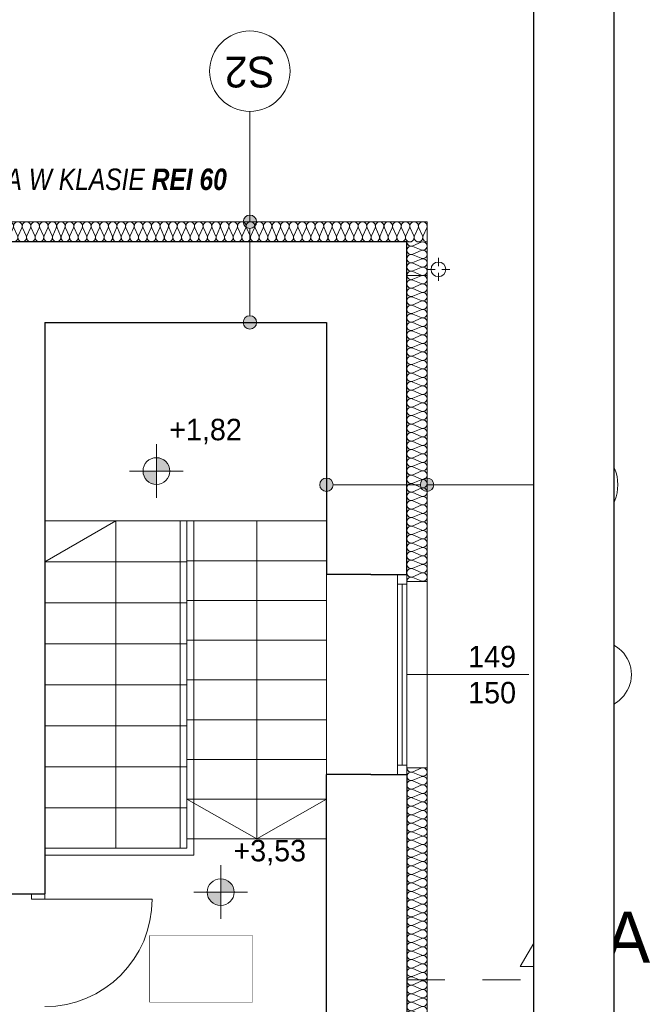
# Model space of a CAD drawing. Extents: x -515158 to -464725, y 20769 to 114053.
# Tile 59 of 69: x -474911 to -470223, y 72042 to 79380. Entities that reach past the tile are written whole.
import ezdxf

# ---------------------------------------------------------------- set-up
doc = ezdxf.new("R2010")
doc.units = 0
doc.header["$MEASUREMENT"] = 0
doc.set_wipeout_variables(frame=1)
doc.linetypes.add('Dashed', pattern=[564.444447, 282.222223, -282.222223])
for name, color, linetype, lineweight in [('#podkład', 252, 'Continuous', 9), ('Arch ocieplenie_Nr_Pióra__44', 252, 'Continuous', 9), ('Arch ocieplenie_Nr_Pióra__9', 252, 'Continuous', 9), ('Arch opisy okien_Nr_Pióra__9', 252, 'Continuous', 9), ('Arch opisy_Nr_Pióra__1', 252, 'Continuous', 25), ('Arch opisy_Nr_Pióra__21', 252, 'Continuous', 9), ('Arch opisy_Nr_Pióra__9', 252, 'Continuous', 9), ('Arch wykończenie_Nr_Pióra__3', 252, 'Continuous', 18), ('INWENT DACH_Nr_Pióra__21', 252, 'Continuous', 9), ('INWENT OPISY_Nr_Pióra__21', 252, 'Continuous', 9), ('INWENT OPISY_Nr_Pióra__41', 252, 'Continuous', 15), ('INWENT RZĘDNE_Nr_Pióra__21', 252, 'Continuous', 9), ('INWENT WYMIARY_Nr_Pióra__21', 252, 'Continuous', 9), ('INWENT. DRZWI_Nr_Pióra__5', 252, 'Continuous', 13), ('INWENT. OKNA_Nr_Pióra__21', 252, 'Continuous', 9), ('INWENT. OKNA_Nr_Pióra__5', 252, 'Continuous', 13), ('INWENT.ŚCIANY_Nr_Pióra__1', 252, 'Continuous', 25), ('INWENT.ŚCIANY_Nr_Pióra__21', 252, 'Continuous', 9), ('Istniejące schody_Nr_Pióra__5', 252, 'Continuous', 13)]:
    doc.layers.add(name, color=color, linetype=linetype, lineweight=lineweight)
for name, color, linetype in [('_TABELA', 7, 'Continuous'), ('Arch ocieplenie', 252, 'Continuous'), ('Arch opisy', 252, 'Continuous'), ('INWENT RZĘDNE', 252, 'Continuous')]:
    doc.layers.add(name, color=color, linetype=linetype)
doc.styles.add('GENERATED_STYLE_1', font='txt')
doc.styles.add('GENERATED_STYLE_10', font='arial.ttf')
doc.styles.add('GENERATED_STYLE_3', font='txt')
doc.styles.add('GENERATED_STYLE_4', font='txt')
doc.styles.add('GENERATED_STYLE_7', font='txt')

# ---------------------------------------------------------------- blocks, each defined once
blk = doc.blocks.new('Linia_150', base_point=(-472623.3, 78127.7))
at = {"layer": 'Arch opisy_Nr_Pióra__21', "linetype": 'Continuous'}
for points in [[(-472573.3, 78127.7), (-472577.1, 78146.8), (-472588, 78163), (-472604.2, 78173.9), (-472623.3, 78177.7), (-472642.5, 78173.9), (-472658.7, 78163), (-472669.5, 78146.8), (-472673.3, 78127.7), (-472669.5, 78108.6), (-472658.7, 78092.3), (-472642.5, 78081.5), (-472623.3, 78077.7), (-472604.2, 78081.5), (-472588, 78092.3), (-472577.1, 78108.6)], [(-471823.3, 78127.7), (-471827.1, 78146.8), (-471838, 78163), (-471854.2, 78173.9), (-471873.3, 78177.7), (-471892.5, 78173.9), (-471908.7, 78163), (-471919.5, 78146.8), (-471923.3, 78127.7), (-471919.5, 78108.6), (-471908.7, 78092.3), (-471892.5, 78081.5), (-471873.3, 78077.7), (-471854.2, 78081.5), (-471838, 78092.3), (-471827.1, 78108.6)]]:
    blk.add_hatch(color=256, dxfattribs=at).paths.add_polyline_path(points, flags=0)
blk.add_line((-472573.3, 78127.7), (-471923.3, 78127.7), dxfattribs=at)
for centre in [(-472623.3, 78127.7), (-471873.3, 78127.7)]:
    blk.add_circle(centre, 50, dxfattribs=at)
blk = doc.blocks.new('Linia_149', base_point=(-471873.3, 78127.7))
at = {"layer": 'Arch opisy_Nr_Pióra__21', "linetype": 'Continuous'}
blk.add_line((-471873.3, 78127.7), (-471050.7, 78127.7), dxfattribs=at)
blk.add_circle((-470750.7, 78127.7), 300, dxfattribs=at)
blk = doc.blocks.new('Linia_148', base_point=(-473194.6, 80087.6))
at = {"layer": 'Arch opisy_Nr_Pióra__21', "linetype": 'Continuous'}
blk.add_line((-473194.6, 80087.6), (-473194.6, 80910.2), dxfattribs=at)
blk.add_circle((-473194.6, 81210.2), 300, dxfattribs=at)
blk = doc.blocks.new('Linia_147', base_point=(-473194.6, 79337.6))
at = {"layer": 'Arch opisy_Nr_Pióra__21', "linetype": 'Continuous'}
for points in [[(-473144.6, 80087.6), (-473148.4, 80106.8), (-473159.3, 80123), (-473175.5, 80133.8), (-473194.6, 80137.6), (-473213.7, 80133.8), (-473230, 80123), (-473240.8, 80106.8), (-473244.6, 80087.6), (-473240.8, 80068.5), (-473230, 80052.3), (-473213.7, 80041.4), (-473194.6, 80037.6), (-473175.5, 80041.4), (-473159.3, 80052.3), (-473148.4, 80068.5)], [(-473144.6, 79337.6), (-473148.4, 79356.8), (-473159.3, 79373), (-473175.5, 79383.8), (-473194.6, 79387.6), (-473213.7, 79383.8), (-473230, 79373), (-473240.8, 79356.8), (-473244.6, 79337.6), (-473240.8, 79318.5), (-473230, 79302.3), (-473213.7, 79291.4), (-473194.6, 79287.6), (-473175.5, 79291.4), (-473159.3, 79302.3), (-473148.4, 79318.5)]]:
    blk.add_hatch(color=256, dxfattribs=at).paths.add_polyline_path(points, flags=0)
blk.add_line((-473194.6, 79387.6), (-473194.6, 80037.6), dxfattribs=at)
for centre in [(-473194.6, 80087.6), (-473194.6, 79337.6)]:
    blk.add_circle(centre, 50, dxfattribs=at)
blk = doc.blocks.new('Koty wysokościowe_45', base_point=(-473412.2, 75090.9))
at = {"layer": 'INWENT RZĘDNE_Nr_Pióra__21', "linetype": 'Continuous'}
for points in [[(-473412.2, 75090.9), (-473312.2, 75090.9), (-473319.8, 75129.2), (-473341.5, 75161.6), (-473373.9, 75183.3), (-473412.2, 75190.9)], [(-473412.2, 75090.9), (-473512.2, 75090.9), (-473504.6, 75052.6), (-473482.9, 75020.2), (-473450.5, 74998.5), (-473412.2, 74990.9)]]:
    blk.add_hatch(color=256, dxfattribs=at).paths.add_polyline_path(points, flags=0)
for p, q in [((-473412.2, 74890.9), (-473412.2, 75290.9)), ((-473612.2, 75090.9), (-473212.2, 75090.9))]:
    blk.add_line(p, q, dxfattribs=at)
blk.add_circle((-473412.2, 75090.9), 100, dxfattribs=at)
at = {"layer": 'INWENT RZĘDNE_Nr_Pióra__21', "insert": (-473316.9, 75290.9), "char_height": 160, "attachment_point": 7, "style": 'GENERATED_STYLE_3'}
blk.add_mtext('{+3,53}', dxfattribs=at)
blk = doc.blocks.new('Koty wysokościowe_44', base_point=(-473891.2, 78229.3))
at = {"layer": 'INWENT RZĘDNE_Nr_Pióra__21', "linetype": 'Continuous'}
for points in [[(-473891.2, 78229.3), (-473791.2, 78229.3), (-473798.8, 78267.6), (-473820.5, 78300), (-473852.9, 78321.7), (-473891.2, 78329.3)], [(-473891.2, 78229.3), (-473991.2, 78229.3), (-473983.6, 78191), (-473961.9, 78158.6), (-473929.5, 78136.9), (-473891.2, 78129.3)]]:
    blk.add_hatch(color=256, dxfattribs=at).paths.add_polyline_path(points, flags=0)
for p, q in [((-473891.2, 78029.3), (-473891.2, 78429.3)), ((-474091.2, 78229.3), (-473691.2, 78229.3))]:
    blk.add_line(p, q, dxfattribs=at)
blk.add_circle((-473891.2, 78229.3), 100, dxfattribs=at)
at = {"layer": 'INWENT RZĘDNE_Nr_Pióra__21', "insert": (-473795.9, 78429.3), "char_height": 160, "attachment_point": 7, "style": 'GENERATED_STYLE_3'}
blk.add_mtext('{+1,82}', dxfattribs=at)
blk = doc.blocks.new('Izolacja cieplna 14_225', base_point=(-472023.3, 79937.6))
at = {"layer": 'Arch ocieplenie_Nr_Pióra__44', "linetype": 'Continuous'}
for p, q in [((-471918, 79935), (-471978.6, 79909)), ((-471978.6, 79903.8), (-471918, 79877.8)), ((-471918, 79872.5), (-471978.6, 79846.5)), ((-471978.6, 79841.3), (-471918, 79815.3)), ((-471918, 79810), (-471978.6, 79784)), ((-471978.6, 79778.8), (-471918, 79752.8)), ((-471918, 79747.5), (-471978.6, 79721.5)), ((-471978.6, 79716.3), (-471918, 79690.3))]:
    blk.add_line(p, q, dxfattribs=at)
for centre, start_param, end_param in [((-471991.4, 79937.6), 3.141593, 5.125182), ((-471905.2, 79906.4), 4.299595, 8.266775), ((-471991.4, 79875.1), 1.158004, 5.125183), ((-471991.4, 79812.6), 1.158004, 5.125183), ((-471905.2, 79843.9), 4.299595, 8.266775), ((-471991.4, 79750.1), 1.158004, 5.125183), ((-471905.2, 79781.4), 4.299595, 8.266775), ((-471991.4, 79687.6), 1.158004, 3.141593), ((-471905.2, 79718.9), 4.299595, 8.266775)]:
    blk.add_ellipse(centre, major_axis=(31.9, 0), ratio=0.979571, start_param=start_param, end_param=end_param, dxfattribs=at)
blk = doc.blocks.new('Izolacja cieplna 14_220', base_point=(-475598.3, 79937.6))
at = {"layer": 'Arch ocieplenie_Nr_Pióra__44', "linetype": 'Continuous'}
for p, q in [((-475595.6, 80042.9), (-475568.9, 79982.3)), ((-475563.5, 79982.3), (-475536.8, 80042.9)), ((-475531.4, 80042.9), (-475504.7, 79982.3)), ((-475499.3, 79982.3), (-475472.6, 80042.9)), ((-475467.2, 80042.9), (-475440.5, 79982.3)), ((-475435.1, 79982.3), (-475408.4, 80042.9)), ((-475403, 80042.9), (-475376.2, 79982.3)), ((-475370.8, 79982.3), (-475344.1, 80042.9)), ((-475338.7, 80042.9), (-475312, 79982.3)), ((-475306.6, 79982.3), (-475279.9, 80042.9)), ((-475274.5, 80042.9), (-475247.8, 79982.3)), ((-475242.4, 79982.3), (-475215.7, 80042.9)), ((-475210.3, 80042.9), (-475183.6, 79982.3)), ((-475178.2, 79982.3), (-475151.5, 80042.9)), ((-475146.1, 80042.9), (-475119.3, 79982.3)), ((-475113.9, 79982.3), (-475087.2, 80042.9)), ((-475081.8, 80042.9), (-475055.1, 79982.3)), ((-475049.7, 79982.3), (-475023, 80042.9)), ((-475017.6, 80042.9), (-474990.9, 79982.3)), ((-474985.5, 79982.3), (-474958.8, 80042.9)), ((-474953.4, 80042.9), (-474926.7, 79982.3)), ((-474921.3, 79982.3), (-474894.6, 80042.9)), ((-474889.2, 80042.9), (-474862.4, 79982.3)), ((-474857.1, 79982.3), (-474830.3, 80042.9)), ((-474824.9, 80042.9), (-474798.2, 79982.3)), ((-474792.8, 79982.3), (-474766.1, 80042.9)), ((-474760.7, 80042.9), (-474734, 79982.3)), ((-474728.6, 79982.3), (-474701.9, 80042.9)), ((-474696.5, 80042.9), (-474669.8, 79982.3)), ((-474664.4, 79982.3), (-474637.7, 80042.9)), ((-474632.3, 80042.9), (-474605.5, 79982.3)), ((-474600.2, 79982.3), (-474573.4, 80042.9)), ((-474568, 80042.9), (-474541.3, 79982.3)), ((-474535.9, 79982.3), (-474509.2, 80042.9)), ((-474503.8, 80042.9), (-474477.1, 79982.3)), ((-474471.7, 79982.3), (-474445, 80042.9)), ((-474439.6, 80042.9), (-474412.9, 79982.3)), ((-474407.5, 79982.3), (-474380.8, 80042.9)), ((-474375.4, 80042.9), (-474348.7, 79982.3)), ((-474343.3, 79982.3), (-474316.5, 80042.9)), ((-474311.1, 80042.9), (-474284.4, 79982.3)), ((-474279, 79982.3), (-474252.3, 80042.9)), ((-474246.9, 80042.9), (-474220.2, 79982.3)), ((-474214.8, 79982.3), (-474188.1, 80042.9)), ((-474182.7, 80042.9), (-474156, 79982.3)), ((-474150.6, 79982.3), (-474123.9, 80042.9)), ((-474118.5, 80042.9), (-474091.8, 79982.3)), ((-474086.4, 79982.3), (-474059.6, 80042.9)), ((-474054.2, 80042.9), (-474027.5, 79982.3)), ((-474022.1, 79982.3), (-473995.4, 80042.9)), ((-473990, 80042.9), (-473963.3, 79982.3)), ((-473957.9, 79982.3), (-473931.2, 80042.9)), ((-473925.8, 80042.9), (-473899.1, 79982.3)), ((-473893.7, 79982.3), (-473867, 80042.9)), ((-473861.6, 80042.9), (-473834.9, 79982.3)), ((-473829.5, 79982.3), (-473802.7, 80042.9)), ((-473797.4, 80042.9), (-473770.6, 79982.3)), ((-473765.2, 79982.3), (-473738.5, 80042.9)), ((-473733.1, 80042.9), (-473706.4, 79982.3)), ((-473701, 79982.3), (-473674.3, 80042.9)), ((-473668.9, 80042.9), (-473642.2, 79982.3)), ((-473636.8, 79982.3), (-473610.1, 80042.9)), ((-473604.7, 80042.9), (-473578, 79982.3)), ((-473572.6, 79982.3), (-473545.9, 80042.9)), ((-473540.5, 80042.9), (-473513.7, 79982.3)), ((-473508.3, 79982.3), (-473481.6, 80042.9)), ((-473476.2, 80042.9), (-473449.5, 79982.3)), ((-473444.1, 79982.3), (-473417.4, 80042.9)), ((-473412, 80042.9), (-473385.3, 79982.3)), ((-473379.9, 79982.3), (-473353.2, 80042.9)), ((-473347.8, 80042.9), (-473321.1, 79982.3)), ((-473315.7, 79982.3), (-473289, 80042.9)), ((-473283.6, 80042.9), (-473256.8, 79982.3)), ((-473251.4, 79982.3), (-473224.7, 80042.9)), ((-473219.3, 80042.9), (-473192.6, 79982.3)), ((-473187.2, 79982.3), (-473160.5, 80042.9)), ((-473155.1, 80042.9), (-473128.4, 79982.3)), ((-473123, 79982.3), (-473096.3, 80042.9)), ((-473090.9, 80042.9), (-473064.2, 79982.3)), ((-473058.8, 79982.3), (-473032.1, 80042.9)), ((-473026.7, 80042.9), (-472999.9, 79982.3)), ((-472994.6, 79982.3), (-472967.8, 80042.9)), ((-472962.4, 80042.9), (-472935.7, 79982.3)), ((-472930.3, 79982.3), (-472903.6, 80042.9)), ((-472898.2, 80042.9), (-472871.5, 79982.3)), ((-472866.1, 79982.3), (-472839.4, 80042.9)), ((-472834, 80042.9), (-472807.3, 79982.3)), ((-472801.9, 79982.3), (-472775.2, 80042.9)), ((-472769.8, 80042.9), (-472743, 79982.3)), ((-472737.7, 79982.3), (-472710.9, 80042.9)), ((-472705.5, 80042.9), (-472678.8, 79982.3)), ((-472673.4, 79982.3), (-472646.7, 80042.9)), ((-472641.3, 80042.9), (-472614.6, 79982.3)), ((-472609.2, 79982.3), (-472582.5, 80042.9)), ((-472577.1, 80042.9), (-472550.4, 79982.3)), ((-472545, 79982.3), (-472518.3, 80042.9)), ((-472512.9, 80042.9), (-472486.2, 79982.3)), ((-472480.8, 79982.3), (-472454, 80042.9)), ((-472448.6, 80042.9), (-472421.9, 79982.3)), ((-472416.5, 79982.3), (-472389.8, 80042.9)), ((-472384.4, 80042.9), (-472357.7, 79982.3)), ((-472352.3, 79982.3), (-472325.6, 80042.9)), ((-472320.2, 80042.9), (-472293.5, 79982.3)), ((-472288.1, 79982.3), (-472261.4, 80042.9)), ((-472256, 80042.9), (-472229.3, 79982.3)), ((-472223.9, 79982.3), (-472197.1, 80042.9)), ((-472191.7, 80042.9), (-472165, 79982.3)), ((-472159.6, 79982.3), (-472132.9, 80042.9)), ((-472127.5, 80042.9), (-472100.8, 79982.3)), ((-472095.4, 79982.3), (-472068.7, 80042.9)), ((-472063.3, 80042.9), (-472036.6, 79982.3)), ((-472031.2, 79982.3), (-472004.5, 80042.9)), ((-471999.1, 80042.9), (-471972.4, 79982.3)), ((-471967, 79982.3), (-471940.2, 80042.9)), ((-471934.9, 80042.9), (-471908.1, 79982.3)), ((-471902.7, 79982.3), (-471876, 80042.9))]:
    blk.add_line(p, q, dxfattribs=at)
for centre, start_param, end_param in [((-475566.2, 80055.7), 5.870392, 9.837571), ((-475502, 80055.7), 5.870392, 9.837571), ((-475437.8, 80055.7), 5.870392, 9.837571), ((-475373.5, 80055.7), 5.870392, 9.837571), ((-475309.3, 80055.7), 5.870392, 9.837571), ((-475245.1, 80055.7), 5.870392, 9.837571), ((-475180.9, 80055.7), 5.870392, 9.837571), ((-475116.6, 80055.7), 5.870392, 9.837571), ((-475052.4, 80055.7), 5.870392, 9.837571), ((-474988.2, 80055.7), 5.870392, 9.837571), ((-474924, 80055.7), 5.870392, 9.837571), ((-474859.7, 80055.7), 5.870392, 9.837571), ((-474795.5, 80055.7), 5.870392, 9.837571), ((-474731.3, 80055.7), 5.870392, 9.837571), ((-474667.1, 80055.7), 5.870392, 9.837571), ((-474602.9, 80055.7), 5.870392, 9.837571), ((-474538.6, 80055.7), 5.870392, 9.837571), ((-474474.4, 80055.7), 5.870392, 9.837571), ((-474410.2, 80055.7), 5.870392, 9.837571), ((-474346, 80055.7), 5.870392, 9.837571), ((-474281.7, 80055.7), 5.870392, 9.837571), ((-474217.5, 80055.7), 5.870392, 9.837571), ((-474153.3, 80055.7), 5.870392, 9.837571), ((-474089.1, 80055.7), 5.870392, 9.837571), ((-474024.8, 80055.7), 5.870392, 9.837571), ((-473960.6, 80055.7), 5.870392, 9.837571), ((-473896.4, 80055.7), 5.870392, 9.837571), ((-473832.2, 80055.7), 5.870392, 9.837571), ((-473767.9, 80055.7), 5.870392, 9.837571), ((-473703.7, 80055.7), 5.870392, 9.837571), ((-473639.5, 80055.7), 5.870392, 9.837571), ((-473575.3, 80055.7), 5.870392, 9.837571), ((-473511, 80055.7), 5.870392, 9.837571), ((-473446.8, 80055.7), 5.870392, 9.837571), ((-473382.6, 80055.7), 5.870392, 9.837571), ((-473318.4, 80055.7), 5.870392, 9.837571), ((-473254.1, 80055.7), 5.870392, 9.837571), ((-473189.9, 80055.7), 5.870392, 9.837571), ((-473125.7, 80055.7), 5.870392, 9.837571), ((-473061.5, 80055.7), 5.870392, 9.837571), ((-472997.2, 80055.7), 5.870392, 9.837571), ((-472933, 80055.7), 5.870392, 9.837571), ((-472868.8, 80055.7), 5.870392, 9.837571), ((-472804.6, 80055.7), 5.870392, 9.837571), ((-472740.4, 80055.7), 5.870392, 9.837571), ((-472676.1, 80055.7), 5.870392, 9.837571), ((-472611.9, 80055.7), 5.870392, 9.837571), ((-472547.7, 80055.7), 5.870392, 9.837571), ((-472483.5, 80055.7), 5.870392, 9.837571), ((-472419.2, 80055.7), 5.870392, 9.837571), ((-472355, 80055.7), 5.870392, 9.837571), ((-472290.8, 80055.7), 5.870392, 9.837571), ((-472226.6, 80055.7), 5.870392, 9.837571), ((-472162.3, 80055.7), 5.870392, 9.837571), ((-472098.1, 80055.7), 5.870392, 9.837571), ((-472033.9, 80055.7), 5.870392, 9.837571), ((-471969.7, 80055.7), 5.870392, 9.837571), ((-471905.4, 80055.7), 5.870392, 9.837571), ((-475598.3, 79969.5), 4.712389, 6.695979), ((-475534.1, 79969.5), 2.7288, 6.695979), ((-475469.9, 79969.5), 2.7288, 6.695979), ((-475405.7, 79969.5), 2.7288, 6.695979), ((-475341.4, 79969.5), 2.7288, 6.695979), ((-475277.2, 79969.5), 2.7288, 6.695979), ((-475213, 79969.5), 2.7288, 6.695979), ((-475148.8, 79969.5), 2.7288, 6.695979), ((-475084.5, 79969.5), 2.7288, 6.695979), ((-475020.3, 79969.5), 2.7288, 6.695979), ((-474956.1, 79969.5), 2.7288, 6.695979), ((-474891.9, 79969.5), 2.7288, 6.695979), ((-474827.6, 79969.5), 2.7288, 6.695979), ((-474763.4, 79969.5), 2.7288, 6.695979), ((-474699.2, 79969.5), 2.7288, 6.695979), ((-474635, 79969.5), 2.7288, 6.695979), ((-474570.7, 79969.5), 2.7288, 6.695979), ((-474506.5, 79969.5), 2.7288, 6.695979), ((-474442.3, 79969.5), 2.7288, 6.695979), ((-474378.1, 79969.5), 2.7288, 6.695979), ((-474313.8, 79969.5), 2.7288, 6.695979), ((-474249.6, 79969.5), 2.7288, 6.695979), ((-474185.4, 79969.5), 2.7288, 6.695979), ((-474121.2, 79969.5), 2.7288, 6.695979), ((-474056.9, 79969.5), 2.7288, 6.695979), ((-473992.7, 79969.5), 2.7288, 6.695979), ((-473928.5, 79969.5), 2.7288, 6.695979), ((-473864.3, 79969.5), 2.7288, 6.695979), ((-473800.1, 79969.5), 2.7288, 6.695979), ((-473735.8, 79969.5), 2.7288, 6.695979), ((-473671.6, 79969.5), 2.7288, 6.695979), ((-473607.4, 79969.5), 2.7288, 6.695979), ((-473543.2, 79969.5), 2.7288, 6.695979), ((-473478.9, 79969.5), 2.7288, 6.695979), ((-473414.7, 79969.5), 2.7288, 6.695979), ((-473350.5, 79969.5), 2.7288, 6.695979), ((-473286.3, 79969.5), 2.7288, 6.695979), ((-473222, 79969.5), 2.7288, 6.695979), ((-473157.8, 79969.5), 2.7288, 6.695979), ((-473093.6, 79969.5), 2.7288, 6.695979), ((-473029.4, 79969.5), 2.7288, 6.695979), ((-472965.1, 79969.5), 2.7288, 6.695979), ((-472900.9, 79969.5), 2.7288, 6.695979), ((-472836.7, 79969.5), 2.7288, 6.695979), ((-472772.5, 79969.5), 2.7288, 6.695979), ((-472708.2, 79969.5), 2.7288, 6.695979), ((-472644, 79969.5), 2.7288, 6.695979), ((-472579.8, 79969.5), 2.7288, 6.695979), ((-472515.6, 79969.5), 2.7288, 6.695979), ((-472451.3, 79969.5), 2.7288, 6.695979), ((-472387.1, 79969.5), 2.7288, 6.695979), ((-472322.9, 79969.5), 2.7288, 6.695979), ((-472258.7, 79969.5), 2.7288, 6.695979), ((-472194.4, 79969.5), 2.7288, 6.695979), ((-472130.2, 79969.5), 2.7288, 6.695979), ((-472066, 79969.5), 2.7288, 6.695979), ((-472001.8, 79969.5), 2.7288, 6.695979), ((-471937.6, 79969.5), 2.7288, 6.695979), ((-471873.3, 79969.5), 2.7288, 4.712389)]:
    blk.add_ellipse(centre, major_axis=(32.1, 0), ratio=0.993449, start_param=start_param, end_param=end_param, dxfattribs=at)
blk = doc.blocks.new('Izolacja cieplna 14_215', base_point=(-472023.3, 76017.6))
at = {"layer": 'Arch ocieplenie_Nr_Pióra__9', "linetype": 'Continuous'}
for p, q in [((-471918, 76015), (-471978.6, 75988.5)), ((-471978.6, 75983.2), (-471918, 75956.8)), ((-471918, 75951.4), (-471978.6, 75925)), ((-471978.6, 75919.7), (-471918, 75893.2)), ((-471918, 75887.9), (-471978.6, 75861.5)), ((-471978.6, 75856.1), (-471918, 75829.7)), ((-471918, 75824.3), (-471978.6, 75797.9)), ((-471978.6, 75792.6), (-471918, 75766.1)), ((-471918, 75760.8), (-471978.6, 75734.4)), ((-471978.6, 75729), (-471918, 75702.6)), ((-471918, 75697.3), (-471978.6, 75670.8)), ((-471978.6, 75665.5), (-471918, 75639.1)), ((-471918, 75633.7), (-471978.6, 75607.3)), ((-471978.6, 75602), (-471918, 75575.5)), ((-471918, 75570.2), (-471978.6, 75543.8)), ((-471978.6, 75538.4), (-471918, 75512)), ((-471918, 75506.7), (-471978.6, 75480.2)), ((-471978.6, 75474.9), (-471918, 75448.5)), ((-471918, 75443.1), (-471978.6, 75416.7)), ((-471978.6, 75411.3), (-471918, 75384.9)), ((-471918, 75379.6), (-471978.6, 75353.1)), ((-471978.6, 75347.8), (-471918, 75321.4)), ((-471918, 75316), (-471978.6, 75289.6)), ((-471978.6, 75284.3), (-471918, 75257.8)), ((-471918, 75252.5), (-471978.6, 75226.1)), ((-471978.6, 75220.7), (-471918, 75194.3)), ((-471918, 75189), (-471978.6, 75162.5)), ((-471978.6, 75157.2), (-471918, 75130.8)), ((-471918, 75125.4), (-471978.6, 75099)), ((-471978.6, 75093.7), (-471918, 75067.2)), ((-471918, 75061.9), (-471978.6, 75035.5)), ((-471978.6, 75030.1), (-471918, 75003.7)), ((-471918, 74998.3), (-471978.6, 74971.9)), ((-471978.6, 74966.6), (-471918, 74940.1)), ((-471918, 74934.8), (-471978.6, 74908.4)), ((-471978.6, 74903), (-471918, 74876.6)), ((-471918, 74871.3), (-471978.6, 74844.8)), ((-471978.6, 74839.5), (-471918, 74813.1)), ((-471918, 74807.7), (-471978.6, 74781.3)), ((-471978.6, 74776), (-471918, 74749.5)), ((-471918, 74744.2), (-471978.6, 74717.8)), ((-471978.6, 74712.4), (-471918, 74686)), ((-471918, 74680.7), (-471978.6, 74654.2)), ((-471978.6, 74648.9), (-471918, 74622.5)), ((-471918, 74617.1), (-471978.6, 74590.7)), ((-471978.6, 74585.3), (-471918, 74558.9)), ((-471918, 74553.6), (-471978.6, 74527.1)), ((-471978.6, 74521.8), (-471918, 74495.4)), ((-471918, 74490), (-471978.6, 74463.6)), ((-471978.6, 74458.3), (-471918, 74431.8)), ((-471918, 74426.5), (-471978.6, 74400.1)), ((-471978.6, 74394.7), (-471918, 74368.3)), ((-471918, 74363), (-471978.6, 74336.5)), ((-471978.6, 74331.2), (-471918, 74304.8)), ((-471918, 74299.4), (-471978.6, 74273)), ((-471978.6, 74267.7), (-471918, 74241.2)), ((-471918, 74235.9), (-471978.6, 74209.5)), ((-471978.6, 74204.1), (-471918, 74177.7)), ((-471918, 74172.3), (-471978.6, 74145.9)), ((-471978.6, 74140.6), (-471918, 74114.1)), ((-471918, 74108.8), (-471978.6, 74082.4)), ((-471978.6, 74077), (-471918, 74050.6)), ((-471918, 74045.3), (-471978.6, 74018.8)), ((-471978.6, 74013.5), (-471918, 73987.1)), ((-471918, 73981.7), (-471978.6, 73955.3)), ((-471978.6, 73950), (-471918, 73923.5)), ((-471918, 73918.2), (-471978.6, 73891.8)), ((-471978.6, 73886.4), (-471918, 73860)), ((-471918, 73854.7), (-471978.6, 73828.2)), ((-471978.6, 73822.9), (-471918, 73796.5)), ((-471918, 73791.1), (-471978.6, 73764.7)), ((-471978.6, 73759.3), (-471918, 73732.9)), ((-471918, 73727.6), (-471978.6, 73701.1)), ((-471978.6, 73695.8), (-471918, 73669.4)), ((-471918, 73664), (-471978.6, 73637.6)), ((-471978.6, 73632.3), (-471918, 73605.8)), ((-471918, 73600.5), (-471978.6, 73574.1)), ((-471978.6, 73568.7), (-471918, 73542.3)), ((-471918, 73537), (-471978.6, 73510.5)), ((-471978.6, 73505.2), (-471918, 73478.8)), ((-471918, 73473.4), (-471978.6, 73447)), ((-471978.6, 73441.7), (-471918, 73415.2)), ((-471918, 73409.9), (-471978.6, 73383.5)), ((-471978.6, 73378.1), (-471918, 73351.7)), ((-471918, 73346.3), (-471978.6, 73319.9)), ((-471978.6, 73314.6), (-471918, 73288.1)), ((-471918, 73282.8), (-471978.6, 73256.4)), ((-471978.6, 73251), (-471918, 73224.6)), ((-471918, 73219.3), (-471978.6, 73192.8)), ((-471978.6, 73187.5), (-471918, 73161.1)), ((-471918, 73155.7), (-471978.6, 73129.3)), ((-471978.6, 73124), (-471918, 73097.5)), ((-471918, 73092.2), (-471978.6, 73065.8)), ((-471978.6, 73060.4), (-471918, 73034)), ((-471918, 73028.7), (-471978.6, 73002.2)), ((-471978.6, 72996.9), (-471918, 72970.5)), ((-471918, 72965.1), (-471978.6, 72938.7)), ((-471978.6, 72933.3), (-471918, 72906.9)), ((-471918, 72901.6), (-471978.6, 72875.1)), ((-471978.6, 72869.8), (-471918, 72843.4)), ((-471918, 72838), (-471978.6, 72811.6)), ((-471978.6, 72806.3), (-471918, 72779.8)), ((-471918, 72774.5), (-471978.6, 72748.1)), ((-471978.6, 72742.7), (-471918, 72716.3)), ((-471918, 72711), (-471978.6, 72684.5)), ((-471978.6, 72679.2), (-471918, 72652.8)), ((-471918, 72647.4), (-471978.6, 72621)), ((-471978.6, 72615.7), (-471918, 72589.2)), ((-471918, 72583.9), (-471978.6, 72557.5)), ((-471978.6, 72552.1), (-471918, 72525.7)), ((-471918, 72520.3), (-471978.6, 72493.9)), ((-471978.6, 72488.6), (-471918, 72462.1)), ((-471918, 72456.8), (-471978.6, 72430.4)), ((-471978.6, 72425), (-471918, 72398.6)), ((-471918, 72393.3), (-471978.6, 72366.8)), ((-471978.6, 72361.5), (-471918, 72335.1)), ((-471918, 72329.7), (-471978.6, 72303.3)), ((-471978.6, 72298), (-471918, 72271.5)), ((-471918, 72266.2), (-471978.6, 72239.8)), ((-471978.6, 72234.4), (-471918, 72208)), ((-471918, 72202.7), (-471978.6, 72176.2)), ((-471978.6, 72170.9), (-471918, 72144.5)), ((-471918, 72139.1), (-471978.6, 72112.7)), ((-471978.6, 72107.3), (-471918, 72080.9)), ((-471918, 72075.6), (-471978.6, 72049.1)), ((-471978.6, 72043.8), (-471918, 72017.4)), ((-471918, 72012), (-471978.6, 71985.6)), ((-471978.6, 71980.3), (-471918, 71953.8)), ((-471918, 71948.5), (-471978.6, 71922.1)), ((-471978.6, 71916.7), (-471918, 71890.3))]:
    blk.add_line(p, q, dxfattribs=at)
for centre, start_param, end_param in [((-471991.4, 75954.1), 1.158004, 5.125183), ((-471991.4, 76017.6), 3.141593, 5.125182), ((-471905.2, 75985.9), 4.299595, 8.266775), ((-471905.2, 75922.3), 4.299595, 8.266775), ((-471991.4, 75890.6), 1.158004, 5.125183), ((-471905.2, 75858.8), 4.299595, 8.266775), ((-471991.4, 75827), 1.158004, 5.125183), ((-471905.2, 75795.2), 4.299595, 8.266775), ((-471991.4, 75763.5), 1.158004, 5.125183), ((-471905.2, 75731.7), 4.299595, 8.266775), ((-471991.4, 75699.9), 1.158004, 5.125183), ((-471991.4, 75636.4), 1.158004, 5.125183), ((-471905.2, 75668.2), 4.299595, 8.266775), ((-471991.4, 75572.9), 1.158004, 5.125183), ((-471905.2, 75604.6), 4.299595, 8.266775), ((-471991.4, 75509.3), 1.158004, 5.125183), ((-471905.2, 75541.1), 4.299595, 8.266775), ((-471991.4, 75445.8), 1.158004, 5.125183), ((-471905.2, 75477.6), 4.299595, 8.266775), ((-471905.2, 75414), 4.299595, 8.266775), ((-471991.4, 75382.2), 1.158004, 5.125183), ((-471905.2, 75350.5), 4.299595, 8.266775), ((-471991.4, 75318.7), 1.158004, 5.125183), ((-471905.2, 75286.9), 4.299595, 8.266775), ((-471991.4, 75255.2), 1.158004, 5.125183), ((-471991.4, 75191.6), 1.158004, 5.125183), ((-471905.2, 75223.4), 4.299595, 8.266775), ((-471991.4, 75128.1), 1.158004, 5.125183), ((-471905.2, 75159.9), 4.299595, 8.266775), ((-471991.4, 75064.6), 1.158004, 5.125183), ((-471905.2, 75096.3), 4.299595, 8.266775), ((-471991.4, 75001), 1.158004, 5.125183), ((-471905.2, 75032.8), 4.299595, 8.266775), ((-471905.2, 74969.2), 4.299595, 8.266775), ((-471991.4, 74937.5), 1.158004, 5.125183), ((-471905.2, 74905.7), 4.299595, 8.266775), ((-471991.4, 74873.9), 1.158004, 5.125183), ((-471905.2, 74842.2), 4.299595, 8.266775), ((-471991.4, 74810.4), 1.158004, 5.125183), ((-471905.2, 74778.6), 4.299595, 8.266775), ((-471991.4, 74746.9), 1.158004, 5.125183), ((-471991.4, 74683.3), 1.158004, 5.125183), ((-471905.2, 74715.1), 4.299595, 8.266775), ((-471991.4, 74619.8), 1.158004, 5.125183), ((-471905.2, 74651.6), 4.299595, 8.266775), ((-471991.4, 74556.2), 1.158004, 5.125183), ((-471905.2, 74588), 4.299595, 8.266775), ((-471991.4, 74492.7), 1.158004, 5.125183), ((-471905.2, 74524.5), 4.299595, 8.266775), ((-471905.2, 74460.9), 4.299595, 8.266775), ((-471991.4, 74429.2), 1.158004, 5.125183), ((-471905.2, 74397.4), 4.299595, 8.266775), ((-471991.4, 74365.6), 1.158004, 5.125183), ((-471905.2, 74333.9), 4.299595, 8.266775), ((-471991.4, 74302.1), 1.158004, 5.125183), ((-471991.4, 74238.6), 1.158004, 5.125183), ((-471905.2, 74270.3), 4.299595, 8.266775), ((-471991.4, 74175), 1.158004, 5.125183), ((-471905.2, 74206.8), 4.299595, 8.266775), ((-471991.4, 74111.5), 1.158004, 5.125183), ((-471905.2, 74143.2), 4.299595, 8.266775), ((-471991.4, 74047.9), 1.158004, 5.125183), ((-471905.2, 74079.7), 4.299595, 8.266775), ((-471905.2, 74016.2), 4.299595, 8.266775), ((-471991.4, 73984.4), 1.158004, 5.125183), ((-471905.2, 73952.6), 4.299595, 8.266775), ((-471991.4, 73920.9), 1.158004, 5.125183), ((-471905.2, 73889.1), 4.299595, 8.266775), ((-471991.4, 73857.3), 1.158004, 5.125183), ((-471991.4, 73793.8), 1.158004, 5.125183), ((-471905.2, 73825.6), 4.299595, 8.266775), ((-471991.4, 73730.2), 1.158004, 5.125183), ((-471905.2, 73762), 4.299595, 8.266775), ((-471991.4, 73666.7), 1.158004, 5.125183), ((-471905.2, 73698.5), 4.299595, 8.266775), ((-471991.4, 73603.2), 1.158004, 5.125183), ((-471905.2, 73634.9), 4.299595, 8.266775), ((-471991.4, 73539.6), 1.158004, 5.125183), ((-471905.2, 73571.4), 4.299595, 8.266775), ((-471905.2, 73507.9), 4.299595, 8.266775), ((-471991.4, 73476.1), 1.158004, 5.125183), ((-471905.2, 73444.3), 4.299595, 8.266775), ((-471991.4, 73412.6), 1.158004, 5.125183), ((-471905.2, 73380.8), 4.299595, 8.266775), ((-471991.4, 73349), 1.158004, 5.125183), ((-471991.4, 73285.5), 1.158004, 5.125183), ((-471905.2, 73317.2), 4.299595, 8.266775), ((-471991.4, 73221.9), 1.158004, 5.125183), ((-471905.2, 73253.7), 4.299595, 8.266775), ((-471991.4, 73158.4), 1.158004, 5.125183), ((-471905.2, 73190.2), 4.299595, 8.266775), ((-471991.4, 73094.9), 1.158004, 5.125183), ((-471905.2, 73126.6), 4.299595, 8.266775), ((-471905.2, 73063.1), 4.299595, 8.266775), ((-471991.4, 73031.3), 1.158004, 5.125183), ((-471905.2, 72999.6), 4.299595, 8.266775), ((-471991.4, 72967.8), 1.158004, 5.125183), ((-471905.2, 72936), 4.299595, 8.266775), ((-471991.4, 72904.2), 1.158004, 5.125183), ((-471991.4, 72840.7), 1.158004, 5.125183), ((-471905.2, 72872.5), 4.299595, 8.266775), ((-471991.4, 72777.2), 1.158004, 5.125183), ((-471905.2, 72808.9), 4.299595, 8.266775), ((-471991.4, 72713.6), 1.158004, 5.125183), ((-471905.2, 72745.4), 4.299595, 8.266775), ((-471991.4, 72650.1), 1.158004, 5.125183), ((-471905.2, 72681.9), 4.299595, 8.266775), ((-471991.4, 72586.6), 1.158004, 5.125183), ((-471905.2, 72618.3), 4.299595, 8.266775), ((-471905.2, 72554.8), 4.299595, 8.266775), ((-471991.4, 72523), 1.158004, 5.125183), ((-471905.2, 72491.2), 4.299595, 8.266775), ((-471991.4, 72459.5), 1.158004, 5.125183), ((-471905.2, 72427.7), 4.299595, 8.266775), ((-471991.4, 72395.9), 1.158004, 5.125183), ((-471991.4, 72332.4), 1.158004, 5.125183), ((-471905.2, 72364.2), 4.299595, 8.266775), ((-471991.4, 72268.9), 1.158004, 5.125183), ((-471905.2, 72300.6), 4.299595, 8.266775), ((-471991.4, 72205.3), 1.158004, 5.125183), ((-471905.2, 72237.1), 4.299595, 8.266775), ((-471991.4, 72141.8), 1.158004, 5.125183), ((-471905.2, 72173.6), 4.299595, 8.266775), ((-471905.2, 72110), 4.299595, 8.266775), ((-471991.4, 72078.2), 1.158004, 5.125183), ((-471905.2, 72046.5), 4.299595, 8.266775), ((-471991.4, 72014.7), 1.158004, 5.125183), ((-471905.2, 71982.9), 4.299595, 8.266775), ((-471991.4, 71951.2), 1.158004, 5.125183), ((-471991.4, 71887.6), 1.158004, 3.141593), ((-471905.2, 71919.4), 4.299595, 8.266775)]:
    blk.add_ellipse(centre, major_axis=(31.9, 0), ratio=0.995847, start_param=start_param, end_param=end_param, dxfattribs=at)
blk = doc.blocks.new('Izolacja cieplna 14_214', base_point=(-472023.3, 79687.6))
at = {"layer": 'Arch ocieplenie_Nr_Pióra__9', "linetype": 'Continuous'}
for p, q in [((-471918, 79685), (-471978.6, 79658.6)), ((-471978.6, 79653.3), (-471918, 79627)), ((-471918, 79621.6), (-471978.6, 79595.3)), ((-471978.6, 79590), (-471918, 79563.6)), ((-471918, 79558.3), (-471978.6, 79532)), ((-471978.6, 79526.6), (-471918, 79500.3)), ((-471918, 79495), (-471978.6, 79468.6)), ((-471978.6, 79463.3), (-471918, 79437)), ((-471918, 79431.6), (-471978.6, 79405.3)), ((-471978.6, 79400), (-471918, 79373.6)), ((-471918, 79368.3), (-471978.6, 79342)), ((-471978.6, 79336.6), (-471918, 79310.3)), ((-471918, 79305), (-471978.6, 79278.6)), ((-471978.6, 79273.3), (-471918, 79247)), ((-471918, 79241.6), (-471978.6, 79215.3)), ((-471978.6, 79210), (-471918, 79183.6)), ((-471918, 79178.3), (-471978.6, 79152)), ((-471978.6, 79146.6), (-471918, 79120.3)), ((-471918, 79115), (-471978.6, 79088.6)), ((-471978.6, 79083.3), (-471918, 79057)), ((-471918, 79051.6), (-471978.6, 79025.3)), ((-471978.6, 79020), (-471918, 78993.6)), ((-471918, 78988.3), (-471978.6, 78962)), ((-471978.6, 78956.6), (-471918, 78930.3)), ((-471918, 78925), (-471978.6, 78898.6)), ((-471978.6, 78893.3), (-471918, 78867)), ((-471918, 78861.6), (-471978.6, 78835.3)), ((-471978.6, 78830), (-471918, 78803.6)), ((-471918, 78798.3), (-471978.6, 78772)), ((-471978.6, 78766.6), (-471918, 78740.3)), ((-471918, 78735), (-471978.6, 78708.6)), ((-471978.6, 78703.3), (-471918, 78677)), ((-471918, 78671.6), (-471978.6, 78645.3)), ((-471978.6, 78640), (-471918, 78613.6)), ((-471918, 78608.3), (-471978.6, 78582)), ((-471978.6, 78576.6), (-471918, 78550.3)), ((-471918, 78545), (-471978.6, 78518.6)), ((-471978.6, 78513.3), (-471918, 78487)), ((-471918, 78481.6), (-471978.6, 78455.3)), ((-471978.6, 78450), (-471918, 78423.6)), ((-471918, 78418.3), (-471978.6, 78392)), ((-471978.6, 78386.6), (-471918, 78360.3)), ((-471918, 78355), (-471978.6, 78328.6)), ((-471978.6, 78323.3), (-471918, 78297)), ((-471918, 78291.6), (-471978.6, 78265.3)), ((-471978.6, 78260), (-471918, 78233.6)), ((-471918, 78228.3), (-471978.6, 78202)), ((-471978.6, 78196.6), (-471918, 78170.3)), ((-471918, 78165), (-471978.6, 78138.6)), ((-471978.6, 78133.3), (-471918, 78107)), ((-471918, 78101.6), (-471978.6, 78075.3)), ((-471978.6, 78070), (-471918, 78043.6)), ((-471918, 78038.3), (-471978.6, 78012)), ((-471978.6, 78006.6), (-471918, 77980.3)), ((-471918, 77975), (-471978.6, 77948.6)), ((-471978.6, 77943.3), (-471918, 77917)), ((-471918, 77911.6), (-471978.6, 77885.3)), ((-471978.6, 77880), (-471918, 77853.6)), ((-471918, 77848.3), (-471978.6, 77822)), ((-471978.6, 77816.6), (-471918, 77790.3)), ((-471918, 77785), (-471978.6, 77758.6)), ((-471978.6, 77753.3), (-471918, 77727)), ((-471918, 77721.6), (-471978.6, 77695.3)), ((-471978.6, 77690), (-471918, 77663.6)), ((-471918, 77658.3), (-471978.6, 77632)), ((-471978.6, 77626.6), (-471918, 77600.3)), ((-471918, 77595), (-471978.6, 77568.6)), ((-471978.6, 77563.3), (-471918, 77537)), ((-471918, 77531.6), (-471978.6, 77505.3)), ((-471978.6, 77500), (-471918, 77473.6)), ((-471918, 77468.3), (-471978.6, 77442)), ((-471978.6, 77436.6), (-471918, 77410.3))]:
    blk.add_line(p, q, dxfattribs=at)
for centre, start_param, end_param in [((-471991.4, 79624.3), 1.158004, 5.125183), ((-471991.4, 79687.6), 3.141593, 5.125182), ((-471905.2, 79656), 4.299595, 8.266775), ((-471905.2, 79592.6), 4.299595, 8.266775), ((-471991.4, 79561), 1.158004, 5.125183), ((-471905.2, 79529.3), 4.299595, 8.266775), ((-471991.4, 79497.6), 1.158004, 5.125183), ((-471905.2, 79466), 4.299595, 8.266775), ((-471991.4, 79434.3), 1.158004, 5.125183), ((-471905.2, 79402.6), 4.299595, 8.266775), ((-471991.4, 79371), 1.158004, 5.125183), ((-471991.4, 79307.6), 1.158004, 5.125183), ((-471905.2, 79339.3), 4.299595, 8.266775), ((-471991.4, 79244.3), 1.158004, 5.125183), ((-471905.2, 79276), 4.299595, 8.266775), ((-471991.4, 79181), 1.158004, 5.125183), ((-471905.2, 79212.6), 4.299595, 8.266775), ((-471991.4, 79117.6), 1.158004, 5.125183), ((-471905.2, 79149.3), 4.299595, 8.266775), ((-471905.2, 79086), 4.299595, 8.266775), ((-471991.4, 79054.3), 1.158004, 5.125183), ((-471905.2, 79022.6), 4.299595, 8.266775), ((-471991.4, 78991), 1.158004, 5.125183), ((-471905.2, 78959.3), 4.299595, 8.266775), ((-471991.4, 78927.6), 1.158004, 5.125183), ((-471991.4, 78864.3), 1.158004, 5.125183), ((-471905.2, 78896), 4.299595, 8.266775), ((-471991.4, 78801), 1.158004, 5.125183), ((-471905.2, 78832.6), 4.299595, 8.266775), ((-471991.4, 78737.6), 1.158004, 5.125183), ((-471905.2, 78769.3), 4.299595, 8.266775), ((-471991.4, 78674.3), 1.158004, 5.125183), ((-471905.2, 78706), 4.299595, 8.266775), ((-471905.2, 78642.6), 4.299595, 8.266775), ((-471991.4, 78611), 1.158004, 5.125183), ((-471905.2, 78579.3), 4.299595, 8.266775), ((-471991.4, 78547.6), 1.158004, 5.125183), ((-471905.2, 78516), 4.299595, 8.266775), ((-471991.4, 78484.3), 1.158004, 5.125183), ((-471991.4, 78421), 1.158004, 5.125183), ((-471905.2, 78452.6), 4.299595, 8.266775), ((-471991.4, 78357.6), 1.158004, 5.125183), ((-471905.2, 78389.3), 4.299595, 8.266775), ((-471991.4, 78294.3), 1.158004, 5.125183), ((-471905.2, 78326), 4.299595, 8.266775), ((-471991.4, 78231), 1.158004, 5.125183), ((-471905.2, 78262.6), 4.299595, 8.266775), ((-471905.2, 78199.3), 4.299595, 8.266775), ((-471991.4, 78167.6), 1.158004, 5.125183), ((-471905.2, 78136), 4.299595, 8.266775), ((-471991.4, 78104.3), 1.158004, 5.125183), ((-471905.2, 78072.6), 4.299595, 8.266775), ((-471991.4, 78041), 1.158004, 5.125183), ((-471991.4, 77977.6), 1.158004, 5.125183), ((-471905.2, 78009.3), 4.299595, 8.266775), ((-471991.4, 77914.3), 1.158004, 5.125183), ((-471905.2, 77946), 4.299595, 8.266775), ((-471991.4, 77851), 1.158004, 5.125183), ((-471905.2, 77882.6), 4.299595, 8.266775), ((-471991.4, 77787.6), 1.158004, 5.125183), ((-471905.2, 77819.3), 4.299595, 8.266775), ((-471991.4, 77724.3), 1.158004, 5.125183), ((-471905.2, 77756), 4.299595, 8.266775), ((-471905.2, 77692.6), 4.299595, 8.266775), ((-471991.4, 77661), 1.158004, 5.125183), ((-471905.2, 77629.3), 4.299595, 8.266775), ((-471991.4, 77597.6), 1.158004, 5.125183), ((-471905.2, 77566), 4.299595, 8.266775), ((-471991.4, 77534.3), 1.158004, 5.125183), ((-471991.4, 77471), 1.158004, 5.125183), ((-471905.2, 77502.6), 4.299595, 8.266775), ((-471991.4, 77407.6), 1.158004, 3.141593), ((-471905.2, 77439.3), 4.299595, 8.266775)]:
    blk.add_ellipse(centre, major_axis=(31.9, 0), ratio=0.992635, start_param=start_param, end_param=end_param, dxfattribs=at)
blk = doc.blocks.new('p1')
at = {"layer": 'Arch opisy_Nr_Pióra__9', "color": 252, "linetype": 'Continuous'}
blk.add_circle((-470599.8, 74499.3), 250, dxfattribs=at)
at = {"layer": 'Arch wykończenie_Nr_Pióra__3', "color": 252, "linetype": 'Continuous'}
for p, q in [((-471873.3, 77874.3), (-475718.3, 77874.3)), ((-471873.3, 75194.3), (-471873.3, 77874.3)), ((-471873.3, 77474.3), (-472023.3, 77474.3)), ((-472023.3, 75194.3), (-471873.3, 75194.3)), ((-472023.3, 73804.3), (-471873.3, 73804.3)), ((-471873.3, 73804.3), (-471873.3, 69674.3))]:
    blk.add_line(p, q, dxfattribs=at)
at = {"layer": 'INWENT DACH_Nr_Pióra__21', "color": 252, "linetype": 'Continuous'}
for p, q in [((-471788.3, 77544.3), (-471788.3, 77604.3)), ((-471813.3, 77519.3), (-471873.3, 77519.3)), ((-471763.3, 77519.3), (-471703.3, 77519.3)), ((-471788.3, 77494.3), (-471788.3, 77434.3))]:
    blk.add_line(p, q, dxfattribs=at)
blk.add_circle((-471788.3, 77519.3), 55, dxfattribs=at)
at = {"layer": 'INWENT OPISY_Nr_Pióra__21', "color": 252, "linetype": 'Continuous', "flags": 128}
blk.add_lwpolyline([(-473174.4, 72059), (-473942.4, 72059), (-473942.4, 72553.2), (-473174.4, 72553.2)], close=True, dxfattribs=at)
at = {"layer": 'INWENT OPISY_Nr_Pióra__41', "color": 252, "linetype": 'Continuous'}
for p, q in [((-470923.3, 72760.5), (-471179, 72324.3)), ((-470679, 72324.3), (-470923.3, 72760.5)), ((-470679, 72324.3), (-471179, 72324.3))]:
    blk.add_line(p, q, dxfattribs=at)
at = {"layer": 'INWENT OPISY_Nr_Pióra__41', "color": 252, "linetype": 'Dashed'}
blk.add_line((-472023.3, 72224.3), (-470923.3, 72224.3), dxfattribs=at)
at = {"layer": 'INWENT. DRZWI_Nr_Pióra__5', "color": 252, "linetype": 'Continuous'}
for p, q in [((-474823.3, 72824.3), (-474823.3, 72864.3)), ((-474723.3, 72824.3), (-474823.3, 72824.3)), ((-474723.3, 72864.3), (-474723.3, 72824.3)), ((-474723.3, 72824.3), (-473923.3, 72824.3))]:
    blk.add_line(p, q, dxfattribs=at)
at = {"layer": 'INWENT. OKNA_Nr_Pióra__5', "color": 252, "linetype": 'Continuous'}
for p, q in [((-472093.3, 73754.3), (-472093.3, 75244.3)), ((-472023.3, 73754.3), (-472023.3, 75244.3)), ((-472023.3, 75174.3), (-472093.3, 75174.3)), ((-472058.3, 75174.3), (-472058.3, 73824.3)), ((-472023.3, 74499.3), (-471113.3, 74499.3)), ((-472023.3, 73824.3), (-472093.3, 73824.3))]:
    blk.add_line(p, q, dxfattribs=at)
at = {"layer": 'INWENT.ŚCIANY_Nr_Pióra__1', "color": 252, "linetype": 'Continuous'}
for p, q in [((-472023.3, 77724.3), (-475698.3, 77724.3)), ((-472023.3, 75244.3), (-472023.3, 77724.3)), ((-474723.3, 77124.3), (-472623.3, 77124.3)), ((-474723.3, 77124.3), (-474723.3, 72864.3)), ((-472623.3, 77124.3), (-472623.3, 75244.3)), ((-472293.3, 75244.3), (-472623.3, 75244.3)), ((-472293.3, 75244.3), (-472023.3, 75244.3)), ((-472623.3, 70054.3), (-472623.3, 73754.3)), ((-472293.3, 73754.3), (-472623.3, 73754.3)), ((-472293.3, 73754.3), (-472023.3, 73754.3)), ((-472023.3, 73754.3), (-472023.3, 69724.3)), ((-474998.3, 72864.3), (-474723.3, 72864.3))]:
    blk.add_line(p, q, dxfattribs=at)
at = {"layer": 'INWENT.ŚCIANY_Nr_Pióra__21', "color": 252, "linetype": 'Continuous'}
for p, q in [((-472623.3, 75244.3), (-472623.3, 73754.3)), ((-471873.3, 73804.3), (-471873.3, 75194.3))]:
    blk.add_line(p, q, dxfattribs=at)
at = {"layer": 'Istniejące schody_Nr_Pióra__5', "color": 252, "linetype": 'Continuous'}
for p, q in [((-474193.3, 75644.3), (-474723.3, 75338.8)), ((-474723.3, 75644.3), (-473663.3, 75644.3)), ((-474193.3, 73204.3), (-474193.3, 75644.3)), ((-473713.3, 73204.3), (-473713.3, 75644.3)), ((-473663.3, 75644.3), (-472623.3, 75644.3)), ((-473663.3, 73204.3), (-473663.3, 75644.3)), ((-473613.3, 73154.3), (-473613.3, 75644.3)), ((-473143.3, 75644.3), (-473143.3, 73274.3)), ((-474723.3, 75338.8), (-473663.3, 75338.8)), ((-473663.3, 75348.1), (-472623.3, 75348.1)), ((-474723.3, 75033.2), (-473663.3, 75033.2)), ((-473663.3, 75051.8), (-472623.3, 75051.8)), ((-474723.3, 74727.6), (-473663.3, 74727.6)), ((-473663.3, 74755.6), (-472623.3, 74755.6)), ((-474723.3, 74422.1), (-473663.3, 74422.1)), ((-473663.3, 74459.3), (-472623.3, 74459.3)), ((-473663.3, 74163.1), (-472623.3, 74163.1)), ((-474723.3, 74116.5), (-473663.3, 74116.5)), ((-473663.3, 73866.8), (-472623.3, 73866.8)), ((-474723.3, 73811), (-473663.3, 73811)), ((-473143.3, 73274.3), (-473663.3, 73570.6)), ((-473663.3, 73570.6), (-472623.3, 73570.6)), ((-473143.3, 73274.3), (-472623.3, 73570.6)), ((-474723.3, 73505.4), (-473663.3, 73505.4)), ((-473663.3, 73274.3), (-472623.3, 73274.3)), ((-474723.3, 73204.3), (-473663.3, 73204.3)), ((-474723.3, 73154.3), (-473613.3, 73154.3))]:
    blk.add_line(p, q, dxfattribs=at)
at = {"layer": 'Arch ocieplenie', "color": 252, "linetype": 'Continuous', "lineweight": 13}
for name, p in [('Izolacja cieplna 14_220', (-475598.3, 77724.3)), ('Izolacja cieplna 14_225', (-472023.3, 77724.3)), ('Izolacja cieplna 14_214', (-472023.3, 77474.3)), ('Izolacja cieplna 14_215', (-472023.3, 73804.3))]:
    blk.add_blockref(name, p, dxfattribs=at)
at = {"layer": 'Arch opisy', "color": 252, "linetype": 'Continuous'}
for name, p in [('Linia_148', (-473194.6, 77874.3)), ('Linia_147', (-473194.6, 77124.3)), ('Linia_149', (-471873.3, 75914.4)), ('Linia_150', (-472623.3, 75914.4))]:
    blk.add_blockref(name, p, dxfattribs=at)
at = {"layer": 'INWENT RZĘDNE', "color": 252}
for name, p in [('Koty wysokościowe_44', (-473891.2, 76016)), ('Koty wysokościowe_45', (-473412.2, 72877.6))]:
    blk.add_blockref(name, p, dxfattribs=at)
at = {"layer": 'Arch opisy okien_Nr_Pióra__9', "color": 252, "linetype": 'Continuous', "insert": (-470688.9, 74499.3), "char_height": 160, "attachment_point": 2, "rotation": 90, "style": 'GENERATED_STYLE_10'}
blk.add_mtext('{O4}', dxfattribs=at)
at = {"layer": 'Arch opisy_Nr_Pióra__1', "color": 252, "linetype": 'Continuous', "char_height": 230, "attachment_point": 2, "style": 'GENERATED_STYLE_7'}
for s, insert, rotation in [('{S2}', (-473194.6, 78875.5), 180), ('{S1}', (-470872.1, 75914.4), 90)]:
    blk.add_mtext(s, dxfattribs=dict(at, insert=insert, rotation=rotation))
at = {"layer": 'INWENT OPISY_Nr_Pióra__21', "color": 252, "linetype": 'Continuous', "insert": (-470379, 72731.4), "char_height": 380, "attachment_point": 2, "style": 'GENERATED_STYLE_7'}
blk.add_mtext('{A}', dxfattribs=at)
at = {"layer": 'INWENT OPISY_Nr_Pióra__21', "color": 252, "linetype": 'Continuous', "insert": (-473558.4, 72456.1), "char_height": 300, "attachment_point": 8, "rotation": 180, "style": 'GENERATED_STYLE_4'}
blk.add_mtext('{1.14 }', dxfattribs=at)
at = {"layer": 'INWENT WYMIARY_Nr_Pióra__21', "color": 252, "linetype": 'Continuous', "insert": (-474471.3, 78108.7), "char_height": 160, "attachment_point": 8, "style": 'GENERATED_STYLE_1'}
blk.add_mtext('\\A1;{\\fArial Narrow Zachodni|b0|i1|c0|p34;ŚCIANA W KLASIE \\fArial Narrow Zachodni|b1|i1|c0|p34;REI 60}', dxfattribs=at)
at = {"layer": 'INWENT. OKNA_Nr_Pióra__21', "color": 252, "linetype": 'Continuous', "insert": (-471388.3, 74713.5), "char_height": 160, "width": 709.227, "attachment_point": 2, "line_spacing_factor": 1.007581, "style": 'GENERATED_STYLE_7'}
blk.add_mtext('{149\\P150}', dxfattribs=at)
at = {"layer": 'INWENT. OKNA_Nr_Pióra__21', "color": 252, "linetype": 'Continuous', "insert": (-471064, 74499.3), "char_height": 160, "attachment_point": 2, "rotation": 90, "style": 'GENERATED_STYLE_7'}
blk.add_mtext('{hp 73}', dxfattribs=at)
at = {"color": 252, "linetype": 'Continuous', "ltscale": 1917543.318750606}
blk.add_wipeout([(-473174.4, 72059), (-473942.4, 72059), (-473942.4, 72553.2), (-473174.4, 72553.2)], dxfattribs=at).dxf.layer = 'INWENT OPISY_Nr_Pióra__21'
at = {"layer": 'INWENT. DRZWI_Nr_Pióra__5', "color": 252, "linetype": 'Continuous'}
blk.add_arc((-474723.3, 72824.3), 800, 270, 0, dxfattribs=at)

msp = doc.modelspace()

# ---------------------------------------------------------------- block references
at = {"layer": '#podkład'}
msp.add_blockref('p1', (0, 0), dxfattribs=at)

# ---------------------------------------------------------------- next in the draw order: wipeouts: each hides what was drawn before it
msp.add_wipeout([(-471077.4, 82645.5), (-470477.4, 83255.5), (-470477.4, 53555.5), (-471077.4, 54165.5)])

# ---------------------------------------------------------------- next in the draw order: linework, layer by layer
at = {"layer": '_TABELA', "color": 7}
msp.add_lwpolyline([(-512477.4, 83255.5), (-470477.4, 83255.5), (-512477.4, 83255.5), (-512477.4, 53555.5), (-470477.4, 53555.5), (-470477.4, 83255.5)], dxfattribs=at)
msp.add_lwpolyline([(-471077.4, 82645.5), (-509977.4, 82645.5), (-509977.4, 54165.5), (-471077.4, 54165.5)], close=True, dxfattribs=at)

doc.saveas('drawing.dxf')
